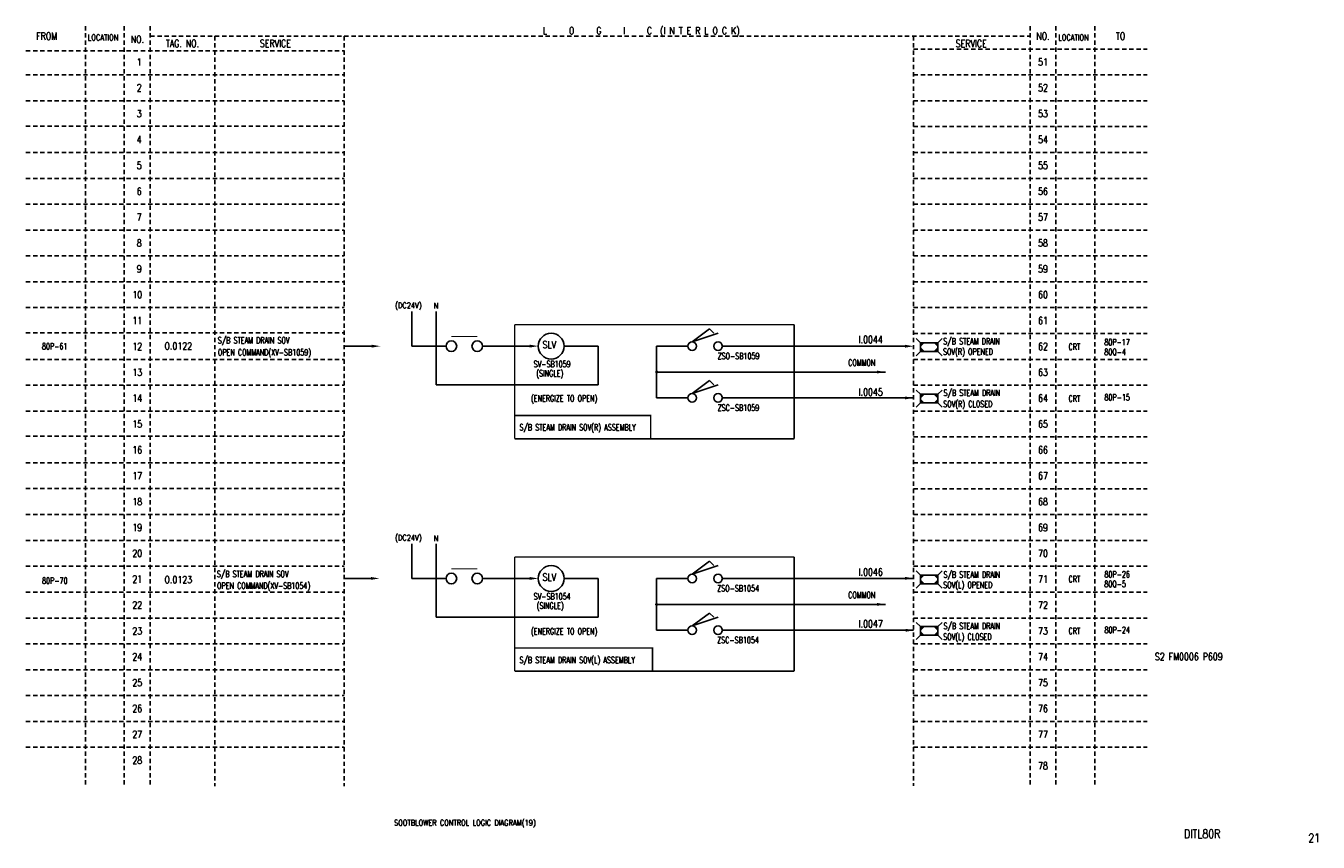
# Model space of a CAD drawing. Extents: x 11 to 460, y -301 to -17.
import ezdxf
from ezdxf.enums import TextEntityAlignment as Align

# ---------------------------------------------------------------- set-up
doc = ezdxf.new("R2010")
doc.units = 0
doc.header["$MEASUREMENT"] = 0
doc.linetypes.add('CENTER', pattern=[20, 8.8, -1, 0.4, -1, 8.8])
doc.linetypes.add('HIDDEN', pattern=[4, 1.5, -1, 1.5])
for name, color, linetype in [('CEN', 1, 'CENTER'), ('CON', 4, 'CONTINUOUS'), ('DCS', 7, 'CONTINUOUS'), ('HID', 2, 'HIDDEN')]:
    doc.layers.add(name, color=color, linetype=linetype)
doc.styles.add('ROMANS', font='romans', dxfattribs={"width": 0.8})

# ---------------------------------------------------------------- blocks, each defined once
blk = doc.blocks.new('LEADER')
at = {"layer": 'CON'}
blk.add_solid([(0.85, -0.57), (0.85, -1.57), (3.85, -1.07)], dxfattribs=at)
blk = doc.blocks.new('ACAD1817')
at = {"layer": 'CON'}
for p, q in [((290.54, 239.52), (289.04, 241.02)), ((296.54, 239.52), (290.54, 239.52)), ((290.54, 239.52), (290.54, 236.52)), ((296.54, 239.52), (298.04, 241.02)), ((296.54, 236.52), (296.54, 239.52)), ((290.54, 236.52), (289.04, 235.02)), ((290.54, 236.52), (296.54, 236.52)), ((296.54, 236.52), (298.04, 235.02))]:
    blk.add_line(p, q, dxfattribs=at)
for points in [[(292.04, 239.52), (290.54, 239.52), (290.54, 238.02)], [(295.04, 239.52), (296.54, 239.52), (296.54, 238.02)], [(290.54, 238.02), (290.54, 236.52), (292.04, 236.52)], [(296.54, 238.02), (296.54, 236.52), (295.04, 236.52)]]:
    blk.add_solid(points, dxfattribs=at)

msp = doc.modelspace()

# ---------------------------------------------------------------- linework, layer by layer
at = {"layer": 'CEN', "const_width": 0.5}
for points in [[(180.59, -120.97), (277.81, -120.97)], [(180.59, -120.97), (180.59, -160.71)], [(277.81, -120.97), (277.81, -160.71)], [(180.78, -152.6), (227.87, -152.6), (227.87, -160.49)], [(180.59, -160.71), (277.81, -160.71)], [(180.59, -201.83), (277.81, -201.83)], [(180.59, -201.83), (180.59, -241.56)], [(277.81, -201.83), (277.81, -241.56)], [(180.63, -233.48), (228.52, -233.48), (228.52, -241.36)], [(180.59, -241.56), (277.81, -241.56)]]:
    msp.add_lwpolyline(points, dxfattribs=at)
at = {"layer": 'CON'}
for p, q in [((144.85, -128.47), (144.85, -116.46)), ((153.26, -141.97), (153.26, -116.46)), ((242.32, -126.97), (248.32, -122.47)), ((242.32, -126.97), (251.32, -123.97)), ((248.32, -122.47), (249.82, -123.97)), ((121.29, -128.47), (131.58, -128.47)), ((144.85, -128.47), (156.73, -128.47)), ((169.43, -128.47), (186.86, -128.47)), ((197.79, -128.47), (209.59, -128.47)), ((209.59, -128.47), (209.59, -141.97)), ((229.98, -128.47), (229.98, -146.47)), ((229.98, -128.47), (240.82, -128.47)), ((252.82, -128.47), (317.15, -128.47)), ((317.79, -128.47), (266.29, -128.47)), ((229.98, -137.47), (309.59, -137.47)), ((209.59, -141.97), (153.26, -141.97)), ((242.32, -144.97), (248.32, -140.47)), ((242.32, -144.97), (251.32, -141.97)), ((248.32, -140.47), (249.82, -141.97)), ((229.98, -146.47), (240.82, -146.47)), ((252.82, -146.47), (319.29, -146.47)), ((317.79, -146.47), (267.79, -146.47)), ((144.85, -209.33), (144.85, -197.31)), ((153.26, -222.83), (153.26, -197.31)), ((242.32, -207.83), (248.32, -203.33)), ((242.32, -207.83), (251.32, -204.83)), ((248.32, -203.33), (249.82, -204.83)), ((121.29, -209.33), (131.58, -209.33)), ((144.85, -209.33), (156.73, -209.33)), ((169.43, -209.33), (186.86, -209.33)), ((197.79, -209.33), (209.59, -209.33)), ((209.59, -209.33), (209.59, -222.83)), ((229.98, -209.33), (240.82, -209.33)), ((229.98, -209.33), (229.98, -227.33)), ((252.82, -209.33), (319.29, -209.33)), ((317.79, -209.33), (266.29, -209.33)), ((229.98, -218.33), (309.59, -218.33)), ((209.59, -222.83), (153.26, -222.83)), ((242.32, -225.83), (248.32, -221.33)), ((242.32, -225.83), (251.32, -222.83)), ((248.32, -221.33), (249.82, -222.83)), ((229.98, -227.33), (240.82, -227.33)), ((252.82, -227.33), (319.29, -227.33)), ((317.79, -227.33), (267.79, -227.33))]:
    msp.add_line(p, q, dxfattribs=at)
at = {"layer": 'CON', "const_width": 0.3}
for points in [[(158.58, -125.12), (167.58, -125.12)], [(158.58, -205.97), (167.58, -205.97)]]:
    msp.add_lwpolyline(points, dxfattribs=at)
at = {"layer": 'CON', "const_width": 0.525}
for points in [[(229.73, -137.48, 1), (230.25, -137.48, 1)], [(229.7, -218.34, 1), (230.23, -218.34, 1)]]:
    msp.add_lwpolyline(points, format="xyb", close=True, dxfattribs=at)
at = {"layer": 'CON'}
for centre, radius in [((193.29, -128.47), 4.5), ((158.58, -128.47), 1.85), ((167.58, -128.47), 1.85), ((242.32, -128.47), 1.5), ((251.32, -128.47), 1.5), ((242.32, -146.47), 1.5), ((251.32, -146.47), 1.5), ((193.29, -209.33), 4.5), ((158.58, -209.33), 1.85), ((167.58, -209.33), 1.85), ((242.32, -209.33), 1.5), ((251.32, -209.33), 1.5), ((242.32, -227.33), 1.5), ((251.32, -227.33), 1.5)]:
    msp.add_circle(centre, radius, dxfattribs=at)
for points in [[(306.59, -136.97), (306.59, -137.97), (309.59, -137.47)], [(306.59, -217.83), (306.59, -218.83), (309.59, -218.33)]]:
    msp.add_solid(points, dxfattribs=at)
at = {"layer": 'HID'}
for p, q in [((31.34, -17.06), (31.34, -277.6)), ((31.34, -17.06), (31.34, -277.6)), ((31.34, -17.06), (31.34, -281.57)), ((44.84, -17.06), (44.84, -277.6)), ((44.84, -17.06), (44.84, -277.6)), ((44.84, -17.06), (44.84, -281.57)), ((53.84, -17.06), (53.84, -277.6)), ((53.84, -17.06), (53.84, -277.6)), ((53.84, -17.06), (53.84, -281.57)), ((359.84, -17.06), (359.84, -281.52)), ((368.84, -17.06), (368.84, -281.52)), ((382.34, -17.06), (382.34, -281.52)), ((53.84, -20.57), (359.84, -20.57)), ((76.34, -20.57), (76.34, -277.6)), ((76.34, -20.57), (76.34, -277.6)), ((76.34, -20.57), (76.34, -281.57)), ((121.34, -20.57), (121.34, -281.57)), ((319.34, -20.57), (319.34, -281.52)), ((10.59, -25.71), (121.34, -25.71)), ((319.34, -25.07), (400.59, -25.07)), ((10.59, -34.07), (121.34, -34.07)), ((319.34, -34.07), (400.59, -34.07)), ((10.59, -43.07), (121.34, -43.07)), ((319.34, -43.07), (400.59, -43.07)), ((10.59, -51.94), (121.34, -51.94)), ((319.34, -52.07), (400.59, -52.07)), ((10.59, -61.07), (121.34, -61.07)), ((319.34, -61.07), (400.59, -61.07)), ((10.59, -70.07), (121.34, -70.07)), ((319.34, -70.07), (400.59, -70.07)), ((10.59, -79.07), (121.34, -79.07)), ((319.34, -79.07), (400.59, -79.07)), ((10.59, -88.07), (121.34, -88.07)), ((319.34, -88.07), (400.59, -88.07)), ((10.59, -97.07), (121.34, -97.07)), ((319.34, -97.07), (400.59, -97.07)), ((10.59, -106.07), (121.34, -106.07)), ((319.34, -106.07), (400.59, -106.07)), ((10.59, -115.07), (121.34, -115.07)), ((319.34, -115.07), (400.59, -115.07)), ((10.59, -123.82), (121.34, -123.82)), ((319.34, -124.07), (400.59, -124.07)), ((10.59, -133.07), (121.34, -133.07)), ((319.34, -133.07), (400.59, -133.07)), ((10.59, -142.07), (121.34, -142.07)), ((319.34, -142.07), (400.59, -142.07)), ((10.59, -151.07), (121.34, -151.07)), ((319.34, -151.07), (400.59, -151.07)), ((10.59, -159.82), (121.34, -159.82)), ((319.34, -160.07), (400.59, -160.07)), ((10.59, -169.07), (121.34, -169.07)), ((319.34, -169.07), (400.59, -169.07)), ((10.59, -178.02), (121.34, -178.02)), ((319.34, -178.07), (400.59, -178.07)), ((10.59, -187.07), (121.34, -187.07)), ((319.34, -187.07), (400.59, -187.07)), ((10.59, -196.07), (121.34, -196.07)), ((319.34, -196.07), (400.59, -196.07)), ((10.59, -205.04), (121.34, -205.04)), ((319.34, -205.07), (400.59, -205.07)), ((10.59, -214.07), (121.34, -214.07)), ((319.34, -214.07), (400.59, -214.07)), ((10.59, -223.07), (121.34, -223.07)), ((319.34, -223.07), (400.59, -223.07)), ((10.59, -232.07), (121.34, -232.07)), ((319.34, -232.07), (400.59, -232.07)), ((10.59, -241.07), (121.34, -241.07)), ((319.34, -241.07), (400.59, -241.07)), ((10.59, -250.07), (121.34, -250.07)), ((319.34, -250.07), (400.59, -250.07)), ((10.59, -259.07), (121.34, -259.07)), ((319.34, -259.07), (400.59, -259.07)), ((10.59, -268.07), (121.34, -268.07)), ((319.34, -268.07), (400.59, -268.07))]:
    msp.add_line(p, q, dxfattribs=at)

# ---------------------------------------------------------------- block references
at = {"layer": 'CON'}
for name, p in [('ACAD1817', (31.21, -366.82)), ('LEADER', (130.07, -127.4)), ('LEADER', (185.01, -127.38)), ('LEADER', (315.52, -127.42)), ('ACAD1817', (31.21, -384.75)), ('LEADER', (315.52, -145.42)), ('ACAD1817', (31.21, -447.67)), ('LEADER', (129.76, -208.22)), ('LEADER', (185.01, -208.23)), ('LEADER', (315.52, -208.19)), ('ACAD1817', (31.21, -465.6)), ('LEADER', (315.78, -226.27))]:
    msp.add_blockref(name, p, dxfattribs=at)

# ---------------------------------------------------------------- texts
at = {"layer": 'CON', "style": 'ROMANS'}
for s, height, width, p in [('L     O     G     I     C  (I N T E R L O C K)', 2.5, 0.8, (224.63, -18.86)), ('FROM', 2.5, 0.8, (17.84, -20.57)), ('NO.', 2.5, 0.8, (49.39, -21.68)), ('TAG. NO. ', 2.5, 0.8, (65.75, -23.12)), ('SERVICE', 2.5, 0.8, (97.36, -23.12)), ('SERVICE', 2.5, 0.8, (339.37, -23.16)), ('NO.', 2.5, 0.8, (364.34, -20.57)), ('TO', 2.5, 0.8, (391.34, -20.57)), (' 1', 2.5, 0.8, (49.34, -29.57)), ('51', 2.5, 0.8, (364.34, -29.57)), (' 2', 2.5, 0.8, (49.34, -38.57)), ('52', 2.5, 0.8, (364.34, -38.57)), (' 3', 2.5, 0.8, (49.34, -47.57)), ('53', 2.5, 0.8, (364.34, -47.57)), (' 4', 2.5, 0.8, (49.34, -56.57)), ('54', 2.5, 0.8, (364.34, -56.57)), (' 5', 2.5, 0.8, (49.34, -65.57)), ('55', 2.5, 0.8, (364.34, -65.57)), (' 6', 2.5, 0.8, (49.34, -74.57)), ('56', 2.5, 0.8, (364.34, -74.57)), (' 7', 2.5, 0.8, (49.34, -83.57)), ('57', 2.5, 0.8, (364.34, -83.57)), (' 8', 2.5, 0.8, (49.34, -92.57)), ('58', 2.5, 0.8, (364.34, -92.57)), (' 9', 2.5, 0.8, (49.34, -101.57)), ('59', 2.5, 0.8, (364.34, -101.57)), ('10', 2.5, 0.8, (49.34, -110.57)), ('60', 2.5, 0.8, (364.34, -110.57)), ('N', 2, 0.8, (153.23, -114.37)), ('11', 2.5, 0.8, (49.34, -119.57)), ('61', 2.5, 0.8, (364.34, -119.57)), ('12', 2.5, 0.8, (49.34, -128.57)), ('62', 2.5, 0.8, (364.34, -128.57)), ('CRT', 2.2, 0.7, (375.26, -128.7)), ('13', 2.5, 0.8, (49.34, -137.57)), ('63', 2.5, 0.8, (364.34, -137.57)), ('14', 2.5, 0.8, (49.34, -146.57)), ('64', 2.5, 0.8, (364.34, -146.57)), ('CRT', 2.2, 0.7, (375.26, -146.7)), ('15', 2.5, 0.8, (49.34, -155.57)), ('65', 2.5, 0.8, (364.34, -155.57)), ('16', 2.5, 0.8, (49.34, -164.57)), ('66', 2.5, 0.8, (364.34, -164.57)), ('17', 2.5, 0.8, (49.34, -173.57)), ('67', 2.5, 0.8, (364.34, -173.57)), ('18', 2.5, 0.8, (49.34, -182.57)), ('68', 2.5, 0.8, (364.34, -182.57)), ('19', 2.5, 0.8, (49.34, -191.57)), ('69', 2.5, 0.8, (364.34, -191.57)), ('N', 2, 0.8, (153.23, -195.33)), ('20', 2.5, 0.8, (49.34, -200.57)), ('70', 2.5, 0.8, (364.34, -200.57)), ('21', 2.5, 0.8, (49.34, -209.57)), ('71', 2.5, 0.8, (364.34, -209.57)), ('CRT', 2.2, 0.7, (375.26, -209.55)), ('22', 2.5, 0.8, (49.34, -218.57)), ('72', 2.5, 0.8, (364.34, -218.57)), ('23', 2.5, 0.8, (49.34, -227.57)), ('73', 2.5, 0.8, (364.34, -227.57)), ('CRT', 2.2, 0.7, (375.26, -227.55)), ('24', 2.5, 0.8, (49.34, -236.57)), ('74', 2.5, 0.8, (364.34, -236.57)), ('25', 2.5, 0.8, (49.34, -245.57)), ('75', 2.5, 0.8, (364.34, -245.57)), ('26', 2.5, 0.8, (49.34, -254.57)), ('76', 2.5, 0.8, (364.34, -254.57)), ('27', 2.5, 0.8, (49.34, -263.57)), ('77', 2.5, 0.8, (364.34, -263.57)), ('28', 2.5, 0.8, (49.34, -272.57)), ('78', 2.5, 0.8, (364.34, -274.5))]:
    msp.add_text(s, height=height, dxfattribs=dict(at, width=width)).set_placement(p, align=Align.MIDDLE)
for s, height, width, p in [('LOCATION', 2, 0.8, (32.15, -22.64)), ('LOCATION', 2, 0.8, (369.65, -22.64)), ('(DC24V)', 2, 0.8, (139, -115.88)), ('S/B STEAM DRAIN SOV', 2.2, 0.7, (77.32, -128.18)), ('S/B STEAM DRAIN', 2.2, 0.7, (329.65, -128.51)), ('80P-61', 2.2, 0.7, (16.21, -130.25)), ('OPEN COMMAND(XV-SB1059)', 2.2, 0.7, (77.38, -132.39)), ('SLV', 2.5, 0.8, (190.29, -129.97)), ('SOV(R) OPENED', 2.2, 0.7, (329.57, -132.16)), ('80Q-4', 2.2, 0.7, (385.67, -132.22)), ('80P-17', 2.2, 0.7, (385.68, -128.84)), ('SV-SB1059', 2.2, 0.7, (187.18, -136.47)), ('ZSO-SB1059', 2.2, 0.7, (251.18, -133.66)), ('COMMON', 2.2, 0.7, (296.59, -135.97)), ('(SINGLE)', 2.2, 0.7, (188.1, -139.71)), ('S/B STEAM DRAIN', 2.2, 0.7, (329.73, -146.47)), ('(ENERGIZE TO OPEN)', 2.2, 0.7, (186.26, -148.43)), ('SOV(R) CLOSED', 2.2, 0.7, (329.64, -150.36)), ('80P-15', 2.2, 0.7, (385.7, -148.04)), ('ZSC-SB1059', 2.2, 0.7, (251.18, -151.66)), ('S/B STEAM DRAIN SOV(R) ASSEMBLY', 2.2, 0.7, (182.26, -158.48)), ('(DC24V)', 2, 0.8, (139, -196.73)), ('S/B STEAM DRAIN SOV', 2.2, 0.7, (77.01, -209.48)), ('S/B STEAM DRAIN', 2.2, 0.7, (329.71, -209.71)), ('80P-26', 2.2, 0.7, (385.71, -209.65)), ('80P-70', 2.2, 0.7, (16.25, -211.84)), ('OPEN COMMAND(XV-SB1054)', 2.2, 0.7, (77.09, -213.6)), ('SLV', 2.5, 0.8, (190.29, -210.83)), ('SOV(L) OPENED', 2.2, 0.7, (329.63, -213.3)), ('80Q-5', 2.2, 0.7, (385.65, -212.96)), ('SV-SB1054', 2.2, 0.7, (187.19, -217.33)), ('ZSO-SB1054', 2.2, 0.7, (251.04, -214.51)), ('COMMON', 2.2, 0.7, (296.59, -216.83)), ('(SINGLE)', 2.2, 0.7, (188.24, -220.56)), ('S/B STEAM DRAIN', 2.2, 0.7, (329.73, -227.62)), ('(ENERGIZE TO OPEN)', 2.2, 0.7, (186.26, -229.47)), ('SOV(L) CLOSED', 2.2, 0.7, (329.64, -231.38)), ('80P-24', 2.2, 0.7, (385.73, -228.97)), ('ZSC-SB1054', 2.2, 0.7, (251.04, -232.51)), ('S/B STEAM DRAIN SOV(L) ASSEMBLY', 2.2, 0.7, (182.26, -239.43))]:
    msp.add_text(s, height=height, dxfattribs=dict(at, width=width)).set_placement(p, align=Align.BOTTOM_LEFT)
at = {"layer": 'CON', "lineweight": 9, "style": 'ROMANS', "width": 0.8}
msp.add_text('SOOTBLOWER CONTROL LOGIC DIAGRAM(19)', height=2, dxfattribs=at).set_placement((138.65, -294.33), align=Align.MIDDLE_LEFT)
for s, p in [('DITL80R', (413.37, -300.59)), ('21', (456.61, -302.02))]:
    msp.add_text(s, height=3, dxfattribs=at).set_placement(p, align=Align.BOTTOM_LEFT)
at = {"layer": 'DCS', "style": 'ROMANS', "width": 0.8}
for s, p in [('I.0044', (300.22, -128.17)), ('O.0122', (58.82, -130.41)), ('I.0045', (300.22, -146.45)), ('I.0046', (300.22, -209.09)), ('O.0123', (58.82, -211.73)), ('I.0047', (300.22, -227.08))]:
    msp.add_text(s, height=2.5, dxfattribs=at).set_placement(p, align=Align.BOTTOM_LEFT)
at = {"layer": 'DCS', "lineweight": 15, "style": 'ROMANS', "width": 0.8}
msp.add_text('S2 FM0006 P609', height=2.5, dxfattribs=at).set_placement((403.25, -238.49), align=Align.BOTTOM_LEFT)

doc.saveas('drawing.dxf')
